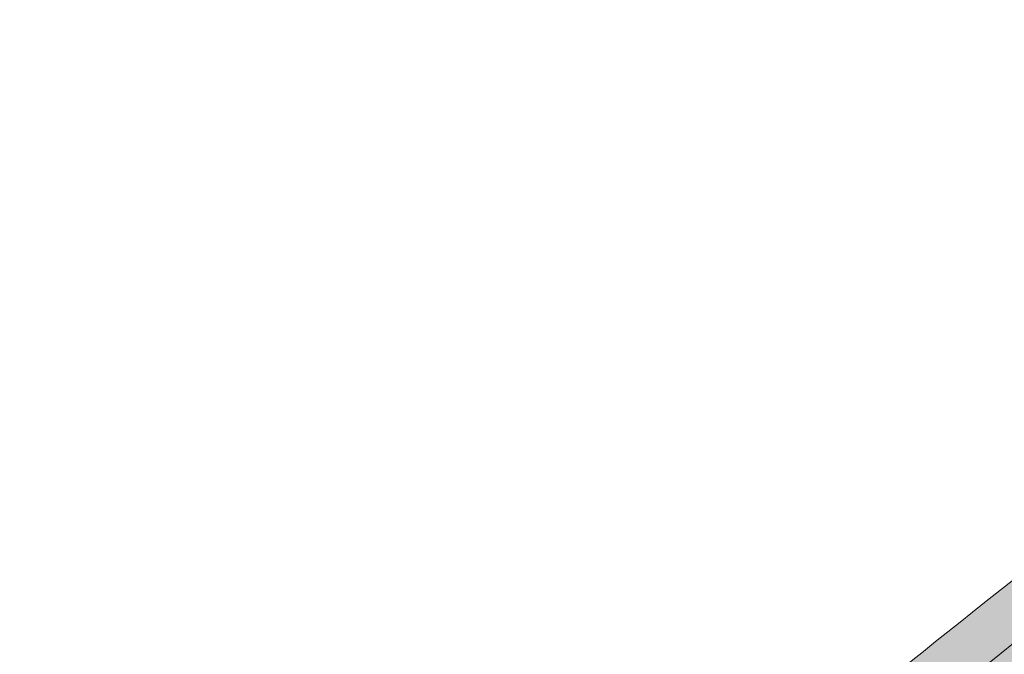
# Model space of a CAD drawing. Header units: metres. Extents: x -862 to 1262, y -354 to 644.
# Tile 179 of 256: x 310 to 350, y -107 to -82. Entities that reach past the tile are written whole.
import ezdxf

# ---------------------------------------------------------------- set-up
doc = ezdxf.new("R2010")
doc.units = ezdxf.units.M
doc.header["$LTSCALE"] = 0.5
doc.set_wipeout_variables(frame=1)
doc.layers.add('DZH_Baufelder Ost_220610', color=7, linetype='Continuous')
doc.layers.add('LPB_Freiraum_220609', color=7, linetype='Continuous')

# ---------------------------------------------------------------- blocks, each defined once
blk = doc.blocks.new('Slab (2D)')
at = {"color": 255, "linetype": 'Continuous', "lineweight": 25, "transparency": 33554687}
blk.add_wipeout([(449.734, -215.899), (449.974, -216.337), (328.481, -283.025), (328.24, -282.587)], dxfattribs=at)

msp = doc.modelspace()

# ---------------------------------------------------------------- block references
at = {"layer": 'DZH_Baufelder Ost_220610', "color": 7, "transparency": 33554687}
msp.add_blockref('Slab (2D)', (-17.817, 132.56), dxfattribs=at)

# ---------------------------------------------------------------- next in the draw order: hatches: boundary and pattern name
at = {"layer": 'LPB_Freiraum_220609', "linetype": 'Continuous', "lineweight": 0, "true_color": 0xece5cf, "transparency": 33554687}
h = msp.add_hatch(color=254, dxfattribs=at)
edge = h.paths.add_edge_path()
edge.add_arc((577.002, -391.722), 364.127, 125.95593, 132.26846, ccw=False)
edge.add_arc((396.599, -136.378), 51.655, 110.2152, 130.2831, ccw=False)
edge.add_arc((395.849, -133.225), 48.439, 95.4364, 110.6715, ccw=False)
edge.add_arc((321.978, 52.606), 154.066, 296.72374, 305.39279)
edge.add_arc((491.123, -199.444), 149.589, 118.07612, 122.29082, ccw=False)
edge.add_line((420.719, -67.458), (424.903, -64.968))
edge.add_arc((422.545, -62.852), 3.168, 318.1023, 394.2333)
edge.add_line((425.164, -61.07), (412.849, -40.421))
edge.add_arc((413.458, -40.23), 0.638, 134.5949, 197.4205, ccw=False)
edge.add_line((413.01, -39.776), (414.985, -37.053))
edge.add_line((414.985, -37.053), (413.366, -35.879))
edge.add_line((413.366, -35.879), (411.237, -38.814))
edge.add_arc((413.654, -40.23), 2.801, 149.6181, 205.4168)
edge.add_line((411.124, -41.432), (423.565, -62.288))
edge.add_line((423.565, -62.288), (423.565, -62.288))
edge.add_arc((422.844, -62.818), 0.895, -48.7109, 36.341, ccw=False)
edge.add_line((423.434, -63.491), (423.434, -63.491))
edge.add_line((423.434, -63.491), (419.426, -65.876))
edge.add_arc((483.09, -185.517), 135.525, 118.01831, 122.52814)
edge.add_arc((322.92, 51.391), 150.539, 296.67392, 305.44261, ccw=False)
edge.add_line((390.499, -83.127), (390.499, -83.127))
edge.add_arc((394.363, -128.188), 45.227, 94.901, 111.207)
edge.add_line((378.003, -86.024), (378.003, -86.024))
edge.add_line((378.003, -86.024), (378.003, -86.024))
edge.add_arc((398, -138.634), 56.282, 110.8124, 129.6859)
edge.add_line((362.06, -95.322), (362.06, -95.322))
edge.add_arc((588.566, -406.747), 385.085, 126.02912, 132.00675)
edge.add_line((330.86, -120.603), (332.088, -122.267))

# ---------------------------------------------------------------- next in the draw order: linework, layer by layer
at = {"layer": 'LPB_Freiraum_220609', "color": 255, "linetype": 'Continuous', "lineweight": 18, "transparency": 33554687, "elevation": 62.7, "flags": 128}
msp.add_lwpolyline([(362.06, -95.322, 0.026088), (330.86, -120.603), (332.088, -122.267, -0.027551), (363.2, -96.972)], format="xyb", dxfattribs=at)

doc.saveas('drawing.dxf')
